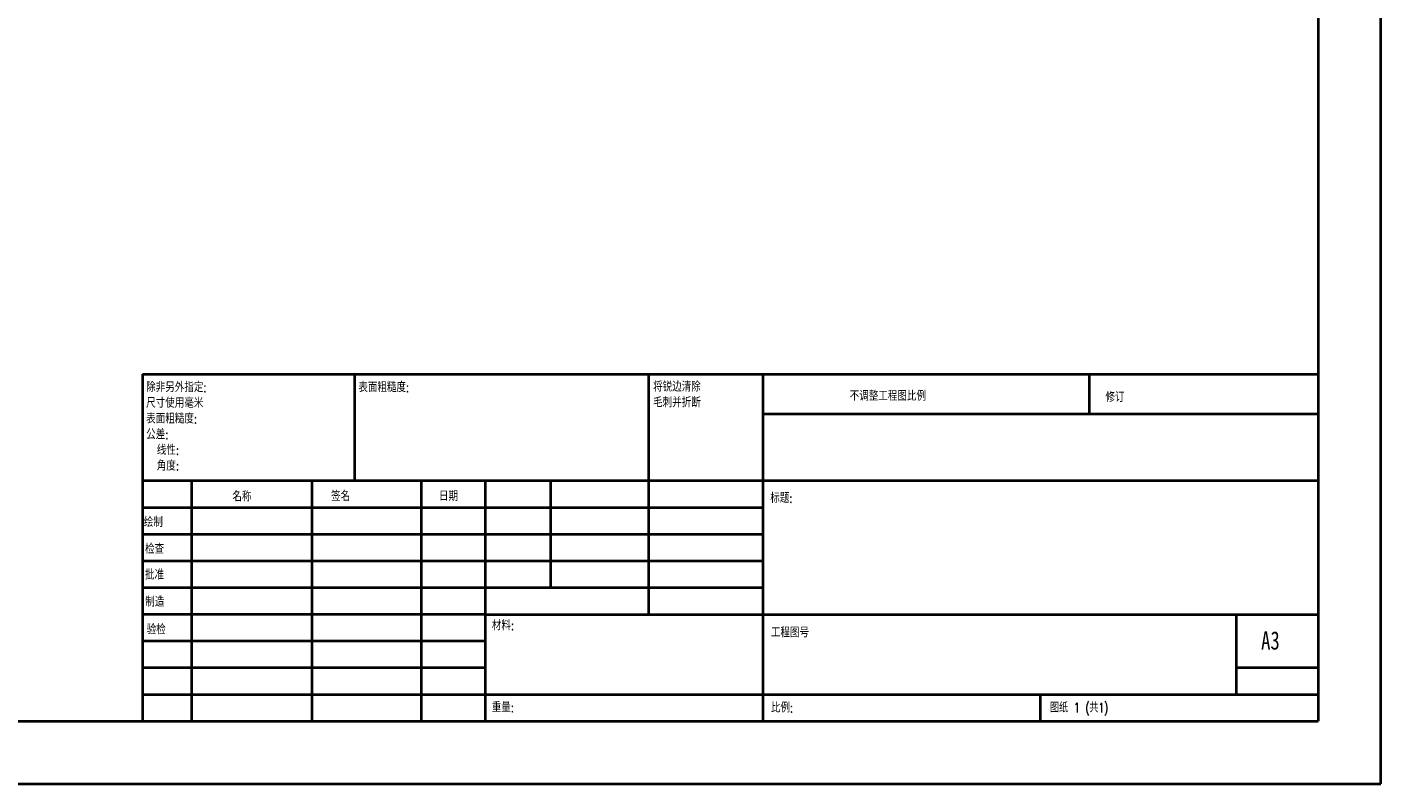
# Model space of a CAD drawing. Header units: millimetres. Extents: x 0 to 420, y 0 to 297.
# Tile 6 of 8: x 205 to 420, y 0 to 121. Entities that reach past the tile are written whole.
import ezdxf

# ---------------------------------------------------------------- set-up
doc = ezdxf.new("R2010")
doc.units = ezdxf.units.MM
doc.styles.add('SLDTEXTSTYLE0', font='TXT', dxfattribs={"width": 0.75, "bigfont": 'bigfont'})
doc.styles.add('SLDTEXTSTYLE1', font='TXT', dxfattribs={"width": 0.75})
doc.styles.add('SLDTEXTSTYLE2', font='TXT', dxfattribs={"width": 0.694444, "bigfont": 'bigfont'})

# ---------------------------------------------------------------- blocks, each defined once
blk = doc.blocks.new('SW_NOTE_0')
at = {"color": 0, "linetype": 'Continuous', "lineweight": 0, "char_height": 1.5, "attachment_point": 1, "style": 'SLDTEXTSTYLE0'}
for s, insert in [('\\M+18FAB锐边\\M+190B4\\M+18F9C', (0, 1.93)), ('\\M+196D1\\M+18E68\\M+19BF3\\M+190DC\\M+19266', (0, -0.57))]:
    blk.add_mtext(s, dxfattribs=dict(at, insert=insert))
blk = doc.blocks.new('SW_NOTE_1')
at = {"color": 0, "linetype": 'Continuous', "lineweight": 0, "char_height": 1.5, "attachment_point": 1, "style": 'SLDTEXTSTYLE0'}
for s, insert in [('\\M+18F9C\\M+194F1另\\M+18A4F\\M+18E77\\M+192E8:', (0, 1.93)), ('\\M+18EDA\\M+190A1\\M+18E67\\M+19770\\M+19F7C\\M+195C4', (0, -0.57)), ('\\M+1955C\\M+196CA\\M+19165糙\\M+19378:', (0, -3.07)), ('\\M+18CF6\\M+18DB7:', (0, -5.57)), ('线\\M+190AB:', (1.69, -8.07)), ('\\M+18A70\\M+19378:', (1.69, -10.57))]:
    blk.add_mtext(s, dxfattribs=dict(at, insert=insert))

msp = doc.modelspace()

# ---------------------------------------------------------------- linework, layer by layer
at = {"color": 7, "linetype": 'Continuous', "lineweight": 40}
for p, q in [((420.08, 0.21), (420.08, 297.21)), ((410.08, 287.21), (410.08, 10.21)), ((222.88, 65.46), (410.08, 65.46)), ((222.88, 65.46), (222.88, 10.21)), ((256.68, 48.46), (256.68, 65.46)), ((303.48, 65.46), (303.48, 27.21)), ((321.68, 65.46), (321.68, 10.21)), ((373.68, 59.09), (373.68, 65.46)), ((410.08, 59.09), (321.68, 59.09)), ((410.08, 48.46), (222.88, 48.46)), ((230.68, 48.46), (230.68, 10.21)), ((249.87, 48.46), (249.87, 10.21)), ((267.28, 48.46), (267.28, 10.21)), ((277.48, 10.21), (277.48, 48.46)), ((287.88, 31.46), (287.88, 48.46)), ((321.68, 44.21), (222.88, 44.21)), ((321.68, 39.96), (222.88, 39.96)), ((321.68, 35.71), (222.88, 35.71)), ((321.68, 31.46), (222.88, 31.46)), ((277.48, 27.21), (222.88, 27.21)), ((277.48, 27.21), (410.08, 27.21)), ((397.08, 14.46), (397.08, 27.21)), ((277.48, 22.96), (222.88, 22.96)), ((277.48, 18.71), (222.88, 18.71)), ((410.08, 18.71), (397.08, 18.71)), ((222.88, 14.46), (410.08, 14.46)), ((365.88, 10.21), (365.88, 14.46)), ((25.08, 10.21), (410.08, 10.21)), ((0.08, 0.21), (420.08, 0.21))]:
    msp.add_line(p, q, dxfattribs=at)

# ---------------------------------------------------------------- block references
at = {"color": 7, "linetype": 'Continuous', "lineweight": 0}
for name, p in [('SW_NOTE_1', (223.47, 62.2)), ('SW_NOTE_0', (304.19, 62.28))]:
    msp.add_blockref(name, p, dxfattribs=at)

# ---------------------------------------------------------------- texts
at = {"color": 7, "linetype": 'Continuous', "lineweight": 0, "attachment_point": 1}
for s, insert, char_height, style in [('\\M+1955C\\M+196CA\\M+19165糙\\M+19378:', (257.25, 64.13), 1.5, 'SLDTEXTSTYLE0'), ('\\M+19573调\\M+190AE\\M+18D48\\M+192F6图\\M+194E4\\M+197E1', (335.49, 62.75), 1.5, 'SLDTEXTSTYLE0'), ('\\M+18F43订', (376.21, 62.55), 1.5, 'SLDTEXTSTYLE0'), ('\\M+196BC\\M+18FCC', (237.2, 46.72), 1.5, 'SLDTEXTSTYLE0'), ('签\\M+196BC', (252.91, 46.78), 1.5, 'SLDTEXTSTYLE0'), ('\\M+193FA\\M+18AFA', (270.09, 46.79), 1.5, 'SLDTEXTSTYLE0'), ('标题:', (322.84, 46.49), 1.5, 'SLDTEXTSTYLE0'), ('绘\\M+190A7', (223.09, 42.64), 1.5, 'SLDTEXTSTYLE0'), ('检查', (223.29, 38.37), 1.5, 'SLDTEXTSTYLE0'), ('\\M+194E1\\M+18F79', (223.28, 34.28), 1.5, 'SLDTEXTSTYLE0'), ('\\M+190A7\\M+191A2', (223.33, 29.95), 1.5, 'SLDTEXTSTYLE0'), ('\\M+18DDE\\M+197BF:', (278.52, 26.2), 1.5, 'SLDTEXTSTYLE0'), ('验检', (223.55, 25.56), 1.5, 'SLDTEXTSTYLE0'), ('\\M+18D48\\M+192F6图\\M+18D86', (322.95, 25.08), 1.5, 'SLDTEXTSTYLE0'), ('A3', (401, 24.52), 2.91, 'SLDTEXTSTYLE1'), ('\\M+18F64\\M+197CA:', (278.5, 13.16), 1.4986, 'SLDTEXTSTYLE0'), ('\\M+194E4\\M+197E1:', (322.95, 13.11), 1.5, 'SLDTEXTSTYLE0'), ('图纸 1 (\\M+18BA41)', (367.36, 13.11), 1.5, 'SLDTEXTSTYLE2')]:
    msp.add_mtext(s, dxfattribs=dict(at, insert=insert, char_height=char_height, style=style))

doc.saveas('drawing.dxf')
